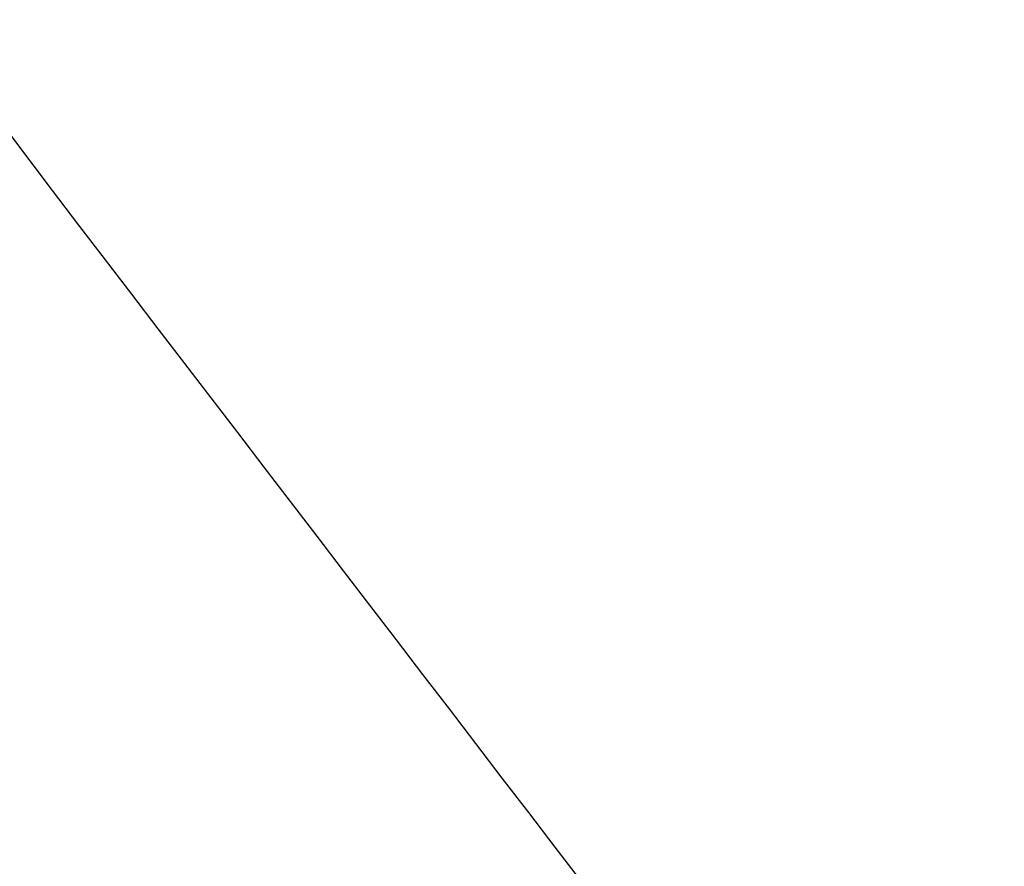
# Model space of a CAD drawing. Header units: millimetres. Extents: x 8 to 541, y 12 to 744.
# Tile 19 of 256: x 457.26347 to 457.26967, y 237.47009 to 237.47542. Entities that reach past the tile are written whole.
import ezdxf

# ---------------------------------------------------------------- set-up
doc = ezdxf.new("R2010")
doc.units = ezdxf.units.MM

msp = doc.modelspace()

# ---------------------------------------------------------------- linework, layer by layer
at = {"color": 7, "linetype": 'Continuous', "lineweight": 30}
for points, knots in [([(457.0905517, 238.5790855), (457.0818783, 238.5673475), (457.0636413, 238.5426667), (457.0399642, 238.5025009), (457.0187274, 238.4596424), (457.0010965, 238.4154389), (456.9869461, 238.3701849), (456.9762567, 238.3240431), (456.968964, 238.2771437), (456.9650136, 238.2295374), (456.9643661, 238.1811858), (456.9670231, 238.1319432), (456.9730523, 238.0815501), (456.9826117, 238.0296478), (456.9959546, 237.9758448), (457.0133811, 237.9198706), (457.0351005, 237.8618131), (457.0610176, 237.8023331), (457.0906288, 237.7425301), (457.1232217, 237.6834285), (457.1581567, 237.6256055), (457.1951163, 237.5691716), (457.2303279, 237.5188639), (457.2538386, 237.4874741), (457.2636737, 237.4743429)], [0, 0, 0, 0, 0.034799, 0.073169, 0.111444, 0.149731, 0.188152, 0.22685, 0.266001, 0.305817, 0.346567, 0.388581, 0.432259, 0.478064, 0.526465, 0.577803, 0.632011, 0.688326, 0.745247, 0.801361, 0.856215, 0.909794, 0.962265, 1, 1, 1, 1]), ([(457.2636737, 237.4743429), (457.2707837, 237.465061), (457.291366, 237.4381915), (457.3268703, 237.3941899), (457.3705622, 237.3427636), (457.415657, 237.2924157), (457.4620256, 237.2431858), (457.509597, 237.1951274), (457.5582835, 237.1483145), (457.6080042, 237.1028325), (457.6586889, 237.0587705), (457.710294, 237.0162111), (457.7628052, 236.9752341), (457.8162441, 236.9359188), (457.8706802, 236.8983447), (457.9262451, 236.8625972), (457.9831453, 236.8287801), (458.0416624, 236.7970425), (458.1021127, 236.7676322), (458.1647027, 236.7409849), (458.2262041, 236.7188969), (458.285146, 236.7017171), (458.3400055, 236.6893071), (458.3929161, 236.6808246), (458.4441524, 236.6760233), (458.494024, 236.6747261), (458.5427554, 236.6768357), (458.5904577, 236.6823105), (458.6371332, 236.6911394), (458.6827035, 236.7033086), (458.7285964, 236.719376), (458.7744113, 236.7396), (458.8192608, 236.764548), (458.852216, 236.7856619), (458.8692451, 236.7994906), (458.8731256, 236.8026419)], [0, 0, 0, 0, 0.017469, 0.050569, 0.083365, 0.115924, 0.14833, 0.180656, 0.212972, 0.245331, 0.277798, 0.310448, 0.343365, 0.376645, 0.4104, 0.444762, 0.479891, 0.515963, 0.553145, 0.591509, 0.630827, 0.664795, 0.69689, 0.72721, 0.756043, 0.783694, 0.810429, 0.836462, 0.86196, 0.887051, 0.911832, 0.939055, 0.965852, 0.992218, 1, 1, 1, 1])]:
    msp.add_open_spline(points, degree=3, knots=knots, dxfattribs=at)

doc.saveas('drawing.dxf')
